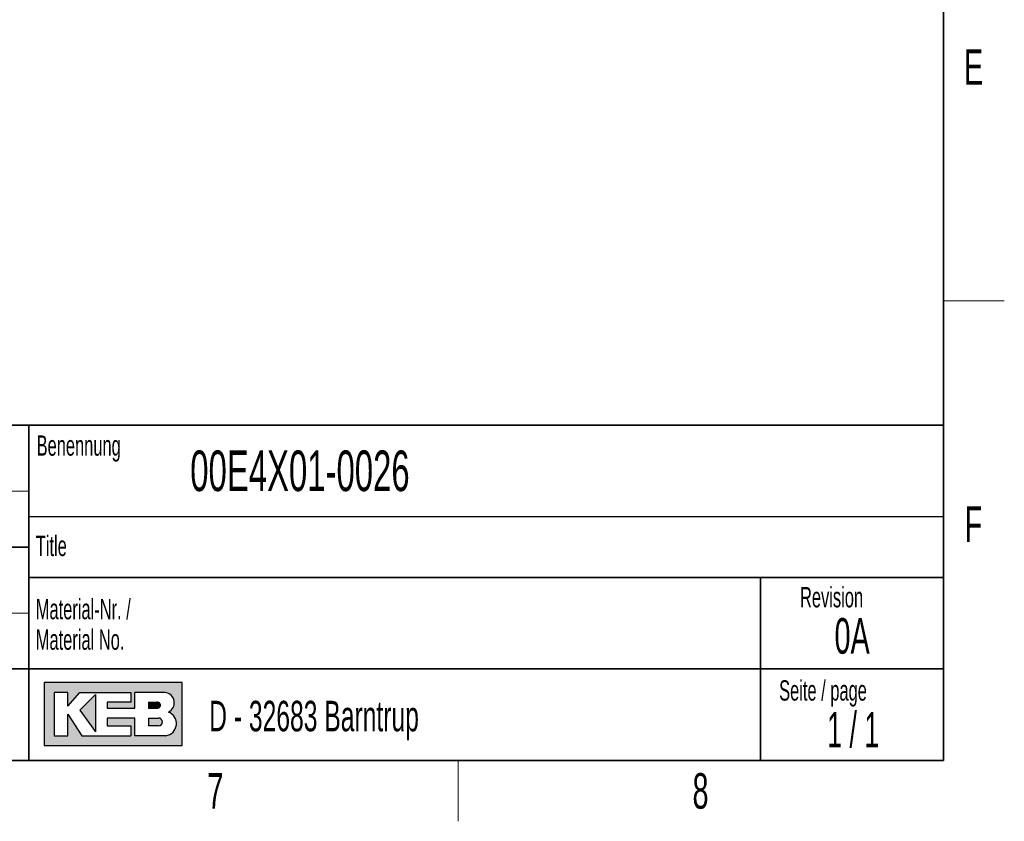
# Model space of a CAD drawing. Header units: millimetres. Extents: x 5 to 418, y 2 to 292.
# Tile 7 of 8: x 317 to 414, y 6 to 85. Entities that reach past the tile are written whole.
import ezdxf

# ---------------------------------------------------------------- set-up
doc = ezdxf.new("R2010")
doc.units = ezdxf.units.MM
doc.layers.add('SLD-0', color=7, linetype='Continuous')
doc.styles.add('SLDTEXTSTYLE0', font='TXT', dxfattribs={"width": 0.605})
doc.styles.add('SLDTEXTSTYLE1', font='TXT', dxfattribs={"width": 0.563})

msp = doc.modelspace()

# ---------------------------------------------------------------- hatches: boundary and pattern name
at = {"linetype": 'Continuous'}
h = msp.add_hatch(color=7, dxfattribs=at)
h.paths.add_polyline_path([(319.519086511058, 13.45626988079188), (333.083981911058, 13.45626988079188), (333.083981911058, 19.65736492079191), (319.519086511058, 19.65736492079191)], flags=0)
edge = h.paths.add_edge_path(flags=0)
edge.add_arc((331.3188604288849, 15.61738520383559), 1.20464082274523, -81.72003226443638, 70.1709600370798, ccw=False)
edge.add_line((331.4923410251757, 14.42530131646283), (331.480008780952, 14.42519098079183))
edge.add_line((331.480008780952, 14.42519098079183), (328.4331606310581, 14.42519098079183))
edge.add_line((328.4331606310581, 14.42519098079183), (328.4331606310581, 16.16924896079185))
edge.add_line((328.4331606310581, 16.16924896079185), (325.7201815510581, 16.16924896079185))
edge.add_line((325.7201815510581, 16.16924896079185), (325.7201815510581, 15.39411208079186))
edge.add_line((325.7201815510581, 15.39411208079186), (328.0455921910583, 15.39411208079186))
edge.add_line((328.0455921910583, 15.39411208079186), (328.0455921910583, 14.42519098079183))
edge.add_line((328.0455921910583, 14.42519098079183), (323.2009866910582, 14.42519098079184))
edge.add_line((323.2009866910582, 14.42519098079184), (321.8444971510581, 16.55681740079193))
edge.add_line((321.8444971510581, 16.55681740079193), (321.8444971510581, 14.42519098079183))
edge.add_line((321.8444971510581, 14.42519098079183), (320.4880076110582, 14.42519098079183))
edge.add_line((320.4880076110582, 14.42519098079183), (320.4880076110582, 18.68844382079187))
edge.add_line((320.4880076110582, 18.68844382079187), (321.8444971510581, 18.68844382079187))
edge.add_line((321.8444971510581, 18.68844382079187), (321.8444971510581, 17.33195428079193))
edge.add_line((321.8444971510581, 17.33195428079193), (323.0072024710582, 18.68844382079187))
edge.add_line((323.0072024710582, 18.68844382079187), (328.0455921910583, 18.68844382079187))
edge.add_line((328.0455921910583, 18.68844382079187), (328.0455921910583, 17.71952272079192))
edge.add_line((328.0455921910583, 17.71952272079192), (325.7201815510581, 17.71952272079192))
edge.add_line((325.7201815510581, 17.71952272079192), (325.7201815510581, 17.13817006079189))
edge.add_line((325.7201815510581, 17.13817006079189), (328.4331606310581, 17.13817006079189))
edge.add_line((328.4331606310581, 17.13817006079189), (328.4331606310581, 18.68844382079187))
edge.add_line((328.4331606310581, 18.68844382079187), (331.4242487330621, 18.68844382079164))
edge.add_line((331.4242487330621, 18.68844382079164), (331.4256482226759, 18.68844382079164))
edge.add_line((331.4256482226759, 18.68844382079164), (331.4259454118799, 18.68845828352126))
edge.add_arc((331.2860949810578, 17.67430640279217), 1.023749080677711, -64.45894120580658, 82.14849338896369, ccw=False)
msp.add_hatch(color=7, dxfattribs=at).paths.add_polyline_path([(324.5574762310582, 14.81275942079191), (324.557476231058, 18.49465960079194), (323.0072024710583, 16.94438584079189)], flags=0)
h = msp.add_hatch(color=7, dxfattribs=at)
edge = h.paths.add_edge_path(flags=0)
edge.add_line((329.7896501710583, 17.13817006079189), (330.6013652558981, 17.13817006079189))
edge.add_arc((330.6568434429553, 17.42884639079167), 0.2959232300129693, 259.1945394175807, 460.8054605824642)
edge.add_line((330.6013652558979, 17.71952272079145), (329.7896501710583, 17.71952272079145))
edge.add_line((329.7896501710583, 17.71952272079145), (329.7896501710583, 17.13817006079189))
h = msp.add_hatch(color=7, dxfattribs=at)
edge = h.paths.add_edge_path(flags=0)
edge.add_line((329.7896501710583, 15.39411208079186), (330.7588584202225, 15.39411208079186))
edge.add_arc((330.7588584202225, 15.78168052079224), 0.3875684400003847, 270.0000000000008, 450.0000000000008)
edge.add_line((330.7588584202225, 16.16924896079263), (330.7386620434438, 16.16924896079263))
edge.add_line((330.7386620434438, 16.16924896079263), (329.7896501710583, 16.16924896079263))
edge.add_line((329.7896501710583, 16.16924896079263), (329.7896501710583, 15.39411208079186))

# ---------------------------------------------------------------- linework, layer by layer
at = {"layer": 'SLD-0', "lineweight": 35}
for p, q in [((408, 12), (408, 282.5)), ((318, 45), (266.3304509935, 45)), ((318, 45), (318, 12)), ((318, 45), (318, 40.1053465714)), ((318, 45), (408, 45)), ((318, 45), (318, 12)), ((408, 45), (408, 12)), ((266.3304509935, 33), (318, 33)), ((408, 30), (318, 30)), ((390, 12), (390, 30)), ((266.3304509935, 21), (318, 21)), ((318, 21), (390, 21)), ((390, 21), (408, 21)), ((26, 12), (408, 12)), ((266.3304509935, 12), (318, 12)), ((408, 12), (318, 12))]:
    msp.add_line(p, q, dxfattribs=at)
at = {"layer": 'SLD-0', "lineweight": 18}
for p, q in [((408, 57.25), (414, 57.25)), ((266.3304509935, 38.5), (318, 38.5)), ((266.3304509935, 26.5), (318, 26.5)), ((360.25, 6), (360.25, 12))]:
    msp.add_line(p, q, dxfattribs=at)
at = {"layer": 'SLD-0'}
for p, q in [((318, 36), (408, 36)), ((331.4242487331, 18.6884438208), (331.4256482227, 18.6884438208)), ((331.4256482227, 18.6884438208), (331.4259454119, 18.6884582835)), ((331.480008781, 14.4251909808), (331.4923410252, 14.4253013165))]:
    msp.add_line(p, q, dxfattribs=at)
at = {"layer": 'SLD-0', "linetype": 'Continuous'}
for p, q in [((333.0839819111, 19.6573649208), (319.5190865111, 19.6573649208)), ((319.5190865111, 19.6573649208), (319.5190865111, 13.4562698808)), ((333.0839819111, 13.4562698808), (333.0839819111, 19.6573649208)), ((321.8444971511, 18.6884438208), (320.4880076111, 18.6884438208)), ((320.4880076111, 18.6884438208), (320.4880076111, 14.4251909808)), ((321.8444971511, 17.3319542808), (323.0072024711, 18.6884438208)), ((321.8444971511, 17.3319542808), (321.8444971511, 18.6884438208)), ((323.0072024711, 18.6884438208), (328.0455921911, 18.6884438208)), ((324.5574762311, 18.4946596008), (323.0072024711, 16.9443858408)), ((324.5574762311, 18.4946596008), (324.5574762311, 14.8127594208)), ((328.0455921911, 18.6884438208), (328.0455921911, 17.7195227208)), ((331.4242487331, 18.6884438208), (328.4331606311, 18.6884438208)), ((328.4331606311, 17.1381700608), (328.4331606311, 18.6884438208)), ((331.4242487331, 18.6884438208), (331.4256482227, 18.6884438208)), ((331.4256482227, 18.6884438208), (331.4259454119, 18.6884582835)), ((325.7201815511, 17.7195227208), (325.7201815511, 17.1381700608)), ((328.0455921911, 17.7195227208), (325.7201815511, 17.7195227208)), ((329.7896501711, 17.7195227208), (330.6013652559, 17.7195227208)), ((329.7896501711, 17.7195227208), (329.7896501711, 17.1381700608)), ((321.8444971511, 14.4251909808), (321.8444971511, 16.5568174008)), ((321.8444971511, 16.5568174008), (323.2009866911, 14.4251909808)), ((323.0072024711, 16.9443858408), (324.5574762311, 14.8127594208)), ((325.7201815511, 17.1381700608), (328.4331606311, 17.1381700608)), ((329.7896501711, 17.1381700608), (330.6013652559, 17.1381700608)), ((325.7201815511, 16.1692489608), (325.7201815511, 15.3941120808)), ((328.4331606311, 16.1692489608), (325.7201815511, 16.1692489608)), ((328.4331606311, 14.4251909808), (328.4331606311, 16.1692489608)), ((329.7896501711, 16.1692489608), (330.7588584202, 16.1692489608)), ((329.7896501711, 16.1692489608), (329.7896501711, 15.3941120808)), ((330.7386620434, 16.1692489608), (330.7588584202, 16.1692489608)), ((325.7201815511, 15.3941120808), (328.0455921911, 15.3941120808)), ((328.0455921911, 15.3941120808), (328.0455921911, 14.4251909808)), ((330.7588584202, 15.3941120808), (329.7896501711, 15.3941120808)), ((320.4880076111, 14.4251909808), (321.8444971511, 14.4251909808)), ((323.2009866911, 14.4251909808), (328.0455921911, 14.4251909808)), ((331.480008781, 14.4251909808), (328.4331606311, 14.4251909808)), ((331.480008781, 14.4251909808), (331.4923410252, 14.4253013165)), ((319.5190865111, 13.4562698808), (333.0839819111, 13.4562698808))]:
    msp.add_line(p, q, dxfattribs=at)
for centre, radius, start, end in [((331.2860949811, 17.6743064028), 1.023749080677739, 295.5410587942, 82.148493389), ((330.656843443, 17.4288463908), 0.2959232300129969, 259.1945394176, 100.8054605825), ((331.3188604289, 15.6173852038), 1.204640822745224, 278.2799677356, 70.1709600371), ((330.7588584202, 15.7816805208), 0.3875684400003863, 270, 90)]:
    msp.add_arc(centre, radius, start, end, dxfattribs=at)

# ---------------------------------------------------------------- texts
at = {"layer": 'SLD-0'}
for s, insert, char_height, attachment_point, style in [('E', (410.9815679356, 82.0010772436), 3.5, 2, 'SLDTEXTSTYLE0'), ('Benennung', (318.7636716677, 43.9908879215), 2, 1, 'SLDTEXTSTYLE0'), ('00E4X01-0026', (333.8826865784, 42.5045188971), 4, 1, 'SLDTEXTSTYLE0'), ('F', (410.9536166, 37.0010772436), 3.5, 2, 'SLDTEXTSTYLE0'), ('Title', (318.6797653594, 34.1107265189), 2, 1, 'SLDTEXTSTYLE0'), ('Revision', (393.8965220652, 29.0591225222), 2, 1, 'SLDTEXTSTYLE0'), ('Material-Nr. /', (318.6797653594, 27.8878268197), 2, 1, 'SLDTEXTSTYLE0'), ('0A', (399.0228237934, 26.0023621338), 3.5, 2, 'SLDTEXTSTYLE0'), ('Material No.', (318.6797653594, 24.8878267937), 2, 1, 'SLDTEXTSTYLE0'), ('Seite / page', (391.8390568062, 19.8830679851), 2, 1, 'SLDTEXTSTYLE0'), ('D - 32683 Barntrup', (335.7434479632, 17.8608104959), 3, 1, 'SLDTEXTSTYLE0'), ('1 / 1', (399.1297679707, 16.7706515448), 3.5, 2, 'SLDTEXTSTYLE1'), ('7', (336.3527123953, 10.7429955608), 3.5, 2, 'SLDTEXTSTYLE0'), ('8', (384.1027123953, 10.7429955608), 3.5, 2, 'SLDTEXTSTYLE0')]:
    msp.add_mtext(s, dxfattribs=dict(at, insert=insert, char_height=char_height, attachment_point=attachment_point, style=style))

doc.saveas('drawing.dxf')
